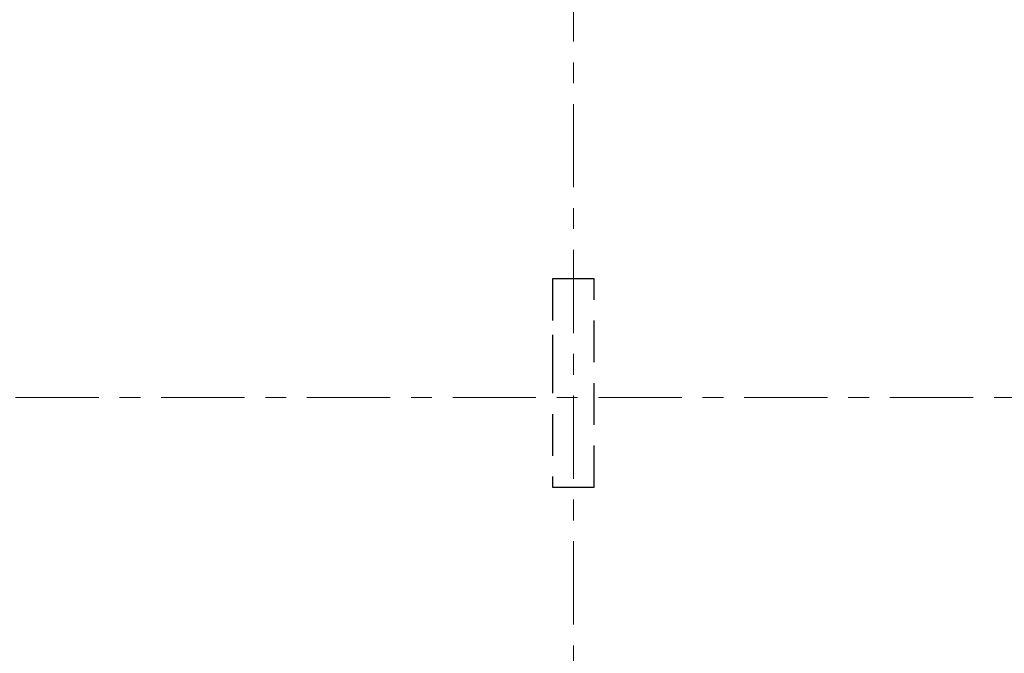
# Model space of a CAD drawing. Header units: metres. Extents: x -38 to 86, y -15 to 21.
# Tile 9 of 103: x 6.49 to 11.22, y 2.07 to 5.11. Entities that reach past the tile are written whole.
import ezdxf

# ---------------------------------------------------------------- set-up
doc = ezdxf.new("R2010")
doc.units = ezdxf.units.M
for name, pattern in [('______11', [0.5, 0.4, -0.05, 0, -0.05]), ('______2', [0.27, 0.2, -0.07]), ('______5', [1.1, 0.8, -0.1, 0.1, -0.1])]:
    doc.linetypes.add(name, pattern=pattern)
doc.layers.add('XR$2$Осевая линия (1)', color=7, linetype='______5', lineweight=13)
doc.layers.add('XR$5$Стена_ бетон несущ.', color=7, linetype='Continuous', lineweight=70, true_color=0xb4b496)

msp = doc.modelspace()

# ---------------------------------------------------------------- linework, layer by layer
at = {"layer": 'XR$2$Осевая линия (1)', "color": 253, "linetype": '______11', "lineweight": 13, "true_color": 0xa0a0a0, "transparency": 33554687}
for p, q in [((9.15, -3.39), (9.15, 19.78)), ((-2.63, 3.3), (62.6, 3.3))]:
    msp.add_line(p, q, dxfattribs=at)
at = {"layer": 'XR$5$Стена_ бетон несущ.', "color": 253, "linetype": '______2', "lineweight": -3, "true_color": 0xa0a0a0, "transparency": 33554687}
for p, q in [((9.05, 3.87), (9.05, 3.601)), ((9.25, 3.87), (9.05, 3.87)), ((9.25, 3.8092), (9.25, 3.87)), ((9.25, 2.87), (9.25, 3.8092)), ((9.05, 3.601), (9.05, 3.521)), ((9.05, 3.521), (9.05, 2.87)), ((9.05, 2.87), (9.25, 2.87))]:
    msp.add_line(p, q, dxfattribs=at)

doc.saveas('drawing.dxf')
